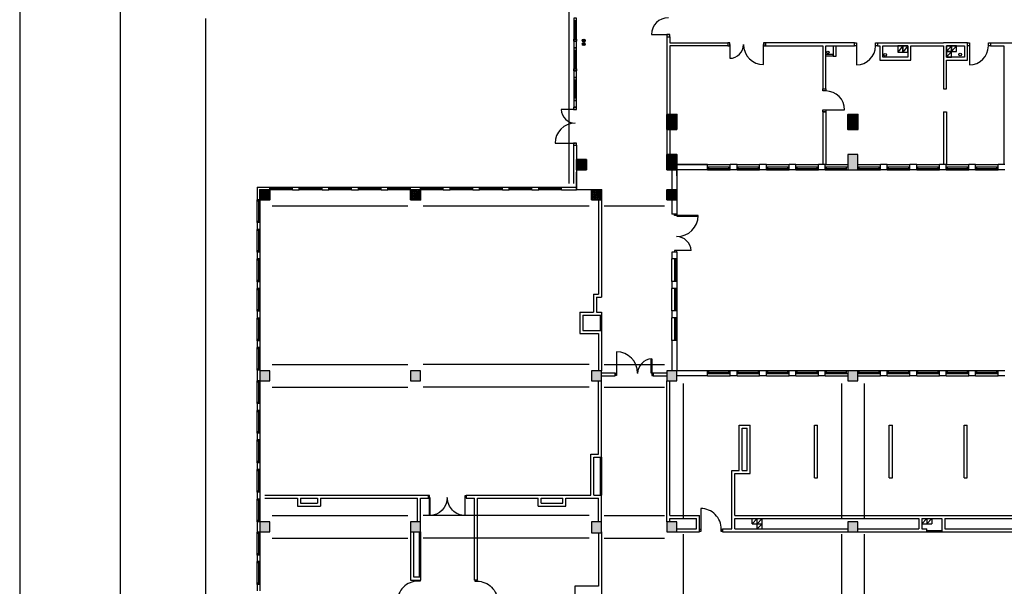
# Model space of a CAD drawing. Header units: millimetres. Extents: x 44889 to 52866, y -11417 to -4315.
# Tile 4 of 74: x 44889 to 46847, y -10075 to -8948. Entities that reach past the tile are written whole.
import ezdxf

# ---------------------------------------------------------------- set-up
doc = ezdxf.new("R2010")
doc.units = ezdxf.units.MM
doc.layers.get('0').update_dxf_attribs({"color": 9})
for name, color, linetype in [('ARLES_ramka_wew', 10, 'Continuous'), ('ARLES_ramka_zew', 9, 'Continuous'), ('Podkład', 9, 'Continuous'), ('przepusty', 9, 'Continuous')]:
    doc.layers.add(name, color=color, linetype=linetype)
doc.layers.add('kreskowanie', color=9, linetype='Continuous', lineweight=18)
doc.layers.add('słupy gr0.7', color=9, linetype='Continuous', lineweight=35)
pattern_1 = [(45, (40292.793, -11388.0515), (0.841899, 3.08696304), [3.96875, -0.79375, 0, -0.79375])]

# ---------------------------------------------------------------- blocks, each defined once
blk = doc.blocks.new('słup 2')
at = {"layer": 'kreskowanie'}
h = blk.add_hatch(dxfattribs=at)
h.set_pattern_fill('ANSI36', color=256, style=0)
h.set_pattern_definition([(45, (-1340, -20), (1.683798, 6.173926), [7.9375, -1.5875, 0, -1.5875])])
h.paths.add_polyline_path([(20, -20), (20, 20), (-20, 20), (-20, -20)])
at = {"layer": 'słupy gr0.7'}
blk.add_lwpolyline([(-20, -20), (20, -20), (20, 20), (-20, 20)], close=True, dxfattribs=at)
blk = doc.blocks.new('słup 4')
at = {"layer": 'kreskowanie'}
h = blk.add_hatch(dxfattribs=at)
h.set_pattern_fill('ANSI36', color=256, style=0)
h.set_pattern_definition([(45, (-20, -40), (1.6838, 6.17393), [7.9375, -1.5875, 0, -1.5875])])
h.paths.add_polyline_path([(20, 20), (-20, 20), (-20, -40), (20, -40)])
at = {"layer": 'słupy gr0.7'}
blk.add_lwpolyline([(-20, -40), (20, -40), (20, 20), (-20, 20)], close=True, dxfattribs=at)
blk = doc.blocks.new('wentylacja 1')
blk.add_line((20, 24), (0, 0))
blk.add_lwpolyline([(0, 0), (20, 0), (20, 24), (0, 24)], close=True)
blk = doc.blocks.new('przepust duży')
at = {"layer": 'przepusty'}
blk.add_circle((82, 371), 7.5, dxfattribs=at)
blk = doc.blocks.new('c.o.')
at = {"layer": 'przepusty'}
for points in [[(6, 0, 1), (-6, 0, 1)], [(20, 0, 1), (8, 0, 1)]]:
    blk.add_hatch(color=256, dxfattribs=at).paths.add_polyline_path(points)
for centre in [(0, 0), (14, 0)]:
    blk.add_circle(centre, 6, dxfattribs=at)
blk = doc.blocks.new('drzwi1.2')
at = {"layer": 'Podkład'}
for p, q in [((14551.1, 6563), (14551.1, 6568.4)), ((14551.1, 6568.4), (14560.5, 6568.4)), ((14645.5, 6563), (14551.1, 6563)), ((14560.5, 6568.4), (14560.5, 6561.1)), ((14560.5, 6561.1), (14645.5, 6561.1)), ((14560.5, 6424.7), (14617, 6424.7)), ((14560.5, 6417.4), (14560.5, 6424.7)), ((14617.1, 6422.4), (14551.1, 6422.4)), ((14551.1, 6417.4), (14560.5, 6417.4))]:
    blk.add_line(p, q, dxfattribs=at)
for centre, radius, start, end in [((14560.5, 6563.7), 85, 270, 359.5423), ((14559, 6420.6), 58.1, 1.7987, 89.98)]:
    blk.add_arc(centre, radius, start, end, dxfattribs=at)
blk = doc.blocks.new('34TY')
at = {"layer": 'Podkład'}
blk.add_line((95.2, -109.5), (98.6, -113.1), dxfattribs=at)
at = {"layer": 'Podkład', "xscale": 0.9933774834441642, "yscale": 0.9933774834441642, "zscale": 0.9933774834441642, "rotation": 42.87014679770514}
blk.add_blockref('drzwi1.2', (-6158.1, -14619.4), dxfattribs=at)
blk = doc.blocks.new('d160')
at = {"layer": 'Podkład'}
for p, q in [((4.2, 80), (4.2, -4.2)), ((5.9, 4.2), (5.9, 80)), ((154.1, 4.2), (154.1, 80)), ((155.8, 80), (155.8, -4.2)), ((0, -4.2), (0, 4.2)), ((0, 4.2), (5.9, 4.2)), ((160, 4.2), (154.1, 4.2)), ((160, -4.2), (160, 4.2)), ((4.2, -4.2), (0, -4.2)), ((155.8, -4.2), (160, -4.2))]:
    blk.add_line(p, q, dxfattribs=at)
for centre, start, end in [((4.2, 4.2), 0, 90), ((155.8, 4.2), 89.9848, 180.0152)]:
    blk.add_arc(centre, 75.8, start, end, dxfattribs=at)

msp = doc.modelspace()

# ---------------------------------------------------------------- hatches: boundary and pattern name
at = {"layer": 'Podkład'}
h = msp.add_hatch(dxfattribs=at)
h.set_pattern_fill('ANSI36', color=256, scale=0.5, style=0)
h.set_pattern_definition(pattern_1)
h.paths.add_polyline_path([(45386.02, -9306.13), (45386.02, -9286.13), (45366.02, -9286.13), (45366.02, -9306.13)])
h.paths.add_polyline_path([(45686.02, -9306.13), (45686.02, -9286.13), (45666.02, -9286.13), (45666.02, -9306.13)])
h.paths.add_polyline_path([(46046.02, -9306.13), (46046.02, -9286.13), (46026.02, -9286.13), (46026.02, -9306.13)])
h.paths.add_polyline_path([(46016.02, -9246.13), (46016.02, -9226.13), (45996.02, -9226.13), (45996.02, -9246.13)])
h.paths.add_polyline_path([(46196.02, -9246.13), (46196.02, -9216.13), (46176.02, -9216.13), (46176.02, -9246.13)])
h.paths.add_polyline_path([(46196.02, -9306.13), (46196.02, -9286.13), (46176.02, -9286.13), (46176.02, -9306.13)])
h.paths.add_polyline_path([(46196.02, -9166.13), (46196.02, -9136.13), (46176.02, -9136.13), (46176.02, -9166.13)])
h = msp.add_hatch(dxfattribs=at)
h.set_pattern_fill('ANSI36', color=256, scale=0.5, style=0)
h.set_pattern_definition(pattern_1)
h.paths.add_polyline_path([(46556.02, -9166.13), (46556.02, -9136.13), (46536.02, -9136.13), (46536.02, -9166.13)])
h = msp.add_hatch(dxfattribs=at)
h.set_pattern_fill('ANSI36', color=256, scale=0.5, style=0)
h.set_pattern_definition(pattern_1)
h.paths.add_polyline_path([(46556.02, -9246.13), (46556.02, -9216.13), (46536.02, -9216.13), (46536.02, -9246.13)])
h.paths.add_polyline_path([(46916.02, -9246.13), (46916.02, -9216.13), (46896.02, -9216.13), (46896.02, -9246.13)])
h.paths.add_polyline_path([(47276.02, -9246.13), (47276.02, -9216.13), (47256.02, -9216.13), (47256.02, -9246.13)])
h.paths.add_polyline_path([(47276.02, -9666.13), (47276.02, -9646.13), (47256.02, -9646.13), (47256.02, -9666.13)])
h.paths.add_polyline_path([(46916.02, -9666.13), (46916.02, -9646.13), (46896.02, -9646.13), (46896.02, -9666.13)])
h.paths.add_polyline_path([(46556.02, -9666.13), (46556.02, -9646.13), (46536.02, -9646.13), (46536.02, -9666.13)])
h = msp.add_hatch(dxfattribs=at)
h.set_pattern_fill('ANSI36', color=256, scale=0.5, style=0)
h.set_pattern_definition(pattern_1)
h.paths.add_polyline_path([(45386.02, -9966.13), (45386.02, -9946.13), (45366.02, -9946.13), (45366.02, -9966.13)])
h.paths.add_polyline_path([(45386.02, -9666.13), (45386.02, -9646.13), (45366.02, -9646.13), (45366.02, -9666.13)])
h.paths.add_polyline_path([(45686.02, -9666.13), (45686.02, -9646.13), (45666.02, -9646.13), (45666.02, -9666.13)])
h.paths.add_polyline_path([(45686.02, -9966.13), (45686.02, -9946.13), (45666.02, -9946.13), (45666.02, -9966.13)])
h.paths.add_polyline_path([(46046.02, -9968.63), (46046.02, -9946.13), (46026.02, -9946.13), (46026.02, -9968.63)])
h.paths.add_polyline_path([(46196.02, -9966.13), (46196.02, -9946.13), (46176.02, -9946.13), (46176.02, -9966.13)])
h.paths.add_polyline_path([(46196.02, -9666.13), (46196.02, -9646.13), (46176.02, -9646.13), (46176.02, -9666.13)])
h.paths.add_polyline_path([(46046.02, -9666.13), (46046.02, -9646.13), (46026.02, -9646.13), (46026.02, -9666.13)])
h = msp.add_hatch(dxfattribs=at)
h.set_pattern_fill('ANSI36', color=256, scale=0.5, style=0)
h.set_pattern_definition(pattern_1)
h.paths.add_polyline_path([(46556.02, -9966.13), (46556.02, -9946.13), (46536.02, -9946.13), (46536.02, -9966.13)])
h.paths.add_polyline_path([(46916.02, -9966.13), (46916.02, -9946.13), (46896.02, -9946.13), (46896.02, -9966.13)])

# ---------------------------------------------------------------- linework, layer by layer
at = {"layer": 'ARLES_ramka_wew', "linetype": 'Continuous'}
msp.add_lwpolyline([(52815.71, -4365.45), (44938.58, -4365.45), (44938.58, -8496.66), (45088.58, -8496.66), (45088.58, -11366.66), (52815.71, -11366.66)], close=True, dxfattribs=at)
at = {"layer": 'ARLES_ramka_zew'}
msp.add_lwpolyline([(44888.58, -11416.66), (52865.71, -11416.66), (52865.71, -4315.45), (44888.58, -4315.45)], close=True, dxfattribs=at)
at = {"layer": 'Podkład'}
for p, q in [((45981.02, -8886.13), (45981.02, -9273.63)), ((45993.52, -8986.63), (45993.52, -8949.13)), ((46145.27, -8977.63), (46179.02, -8977.63)), ((46176.02, -8981.63), (46182.02, -8981.63)), ((46176.02, -8981.63), (46176.02, -9236.13)), ((46182.02, -8981.63), (46182.02, -8994.13)), ((45993.52, -9045.63), (45993.52, -9008.13)), ((46182.02, -8994.13), (46297.02, -8994.13)), ((46297.02, -9000.13), (46182.02, -9000.13)), ((46182.02, -9000.13), (46182.02, -9136.13)), ((46214.77, -8994.13), (46274.72, -8994.13)), ((46297.02, -8994.13), (46297.02, -9000.13)), ((46301.02, -8997.13), (46301.02, -9024.63)), ((46368.52, -9037.13), (46368.52, -8997.13)), ((46372.52, -8994.13), (46372.52, -9000.13)), ((46549.52, -8994.13), (46372.52, -8994.13)), ((46372.52, -9000.13), (46486.02, -9000.13)), ((46486.02, -9000.13), (46486.02, -9085.63)), ((46492.02, -9085.63), (46492.02, -9000.13)), ((46492.02, -9000.13), (46549.52, -9000.13)), ((46492.02, -9000.13), (46507.02, -9000.13)), ((46507.02, -9000.13), (46507.02, -9020.28)), ((46513.02, -9020.28), (46513.02, -9000.13)), ((46549.52, -9000.13), (46549.52, -8994.13)), ((46553.52, -9000.13), (46553.52, -9037.63)), ((46595.02, -8994.13), (46595.02, -9000.13)), ((46595.02, -8994.13), (46726.02, -8994.13)), ((46595.02, -9000.13), (46599.52, -9000.13)), ((46599.52, -9000.13), (46599.52, -9028.13)), ((46605.52, -9000.13), (46655.52, -9000.13)), ((46605.52, -9022.13), (46605.52, -9000.13)), ((46655.52, -9000.13), (46655.52, -9022.13)), ((46661.52, -9028.13), (46661.52, -9000.13)), ((46661.52, -9000.13), (46726.02, -9000.13)), ((46774.02, -8994.13), (46726.02, -8994.13)), ((46726.02, -9000.13), (46726.02, -9085.63)), ((46732.02, -9022.13), (46732.02, -9000.13)), ((46732.02, -9000.13), (46768.02, -9000.13)), ((46742.02, -9000.13), (46732.02, -9011.13)), ((46752.02, -9000.13), (46742.02, -9011.13)), ((46768.02, -9000.13), (46768.02, -9022.13)), ((46774.02, -9028.13), (46774.02, -8994.13)), ((46778.02, -9000.13), (46778.02, -9037.63)), ((46819.52, -8994.13), (46819.52, -9000.13)), ((46819.52, -8994.13), (46914.02, -8994.13)), ((46819.52, -9000.13), (46846.02, -9000.13)), ((46846.02, -9000.13), (46846.02, -9236.13)), ((46507.02, -9017.28), (46492.02, -9017.28)), ((46507.02, -9020.28), (46492.02, -9020.28)), ((46507.02, -9020.28), (46507.02, -9017.28)), ((46507.02, -9020.28), (46513.02, -9020.28)), ((46599.52, -9028.13), (46661.52, -9028.13)), ((46655.52, -9022.13), (46605.52, -9022.13)), ((46742.02, -9011.13), (46732.02, -9022.13)), ((46768.02, -9022.13), (46732.02, -9022.13)), ((46732.02, -9085.63), (46732.02, -9028.13)), ((46732.02, -9028.13), (46774.02, -9028.13)), ((45993.52, -9104.63), (45993.52, -9067.13)), ((46486.02, -9085.63), (46492.02, -9085.63)), ((46726.02, -9085.63), (46732.02, -9085.63)), ((45993.52, -9126.13), (45966.02, -9126.13)), ((46492.02, -9127.13), (46529.52, -9127.13)), ((46486.02, -9131.13), (46492.02, -9131.13)), ((46486.02, -9131.13), (46486.02, -9236.13)), ((46492.02, -9131.13), (46492.02, -9236.13)), ((46726.02, -9131.13), (46732.02, -9131.13)), ((46726.02, -9131.13), (46726.02, -9236.13)), ((46732.02, -9131.13), (46732.02, -9236.13)), ((46182.02, -9166.13), (46182.02, -9216.13)), ((45953.52, -9193.63), (45993.52, -9193.63)), ((45990.52, -9197.63), (45996.52, -9197.63)), ((45990.52, -9197.63), (45990.52, -9273.63)), ((45996.52, -9197.63), (45996.52, -9226.13)), ((45996.52, -9197.63), (45996.52, -9226.13)), ((46196.02, -9236.13), (46254.52, -9236.13)), ((46257.02, -9236.13), (46302.02, -9236.13)), ((46302.02, -9241.13), (46257.02, -9241.13)), ((46259.52, -9246.13), (46259.52, -9241.13)), ((46259.52, -9243.63), (46299.52, -9243.63)), ((46299.52, -9246.13), (46299.52, -9241.13)), ((46315.52, -9236.13), (46360.52, -9236.13)), ((46360.52, -9241.13), (46315.52, -9241.13)), ((46318.02, -9246.13), (46318.02, -9241.13)), ((46318.02, -9243.63), (46358.02, -9243.63)), ((46358.02, -9246.13), (46358.02, -9241.13)), ((46374.02, -9236.13), (46419.02, -9236.13)), ((46419.02, -9241.13), (46374.02, -9241.13)), ((46376.52, -9246.13), (46376.52, -9241.13)), ((46376.52, -9243.63), (46416.52, -9243.63)), ((46416.52, -9246.13), (46416.52, -9241.13)), ((46432.52, -9236.13), (46477.52, -9236.13)), ((46477.52, -9241.13), (46432.52, -9241.13)), ((46435.02, -9246.13), (46435.02, -9241.13)), ((46435.02, -9243.63), (46475.02, -9243.63)), ((46475.02, -9246.13), (46475.02, -9241.13)), ((46491.02, -9236.13), (46536.02, -9236.13)), ((46536.02, -9241.13), (46491.02, -9241.13)), ((46493.52, -9246.13), (46493.52, -9241.13)), ((46493.52, -9243.63), (46533.52, -9243.63)), ((46533.52, -9246.13), (46533.52, -9241.13)), ((46556.02, -9236.13), (46601.02, -9236.13)), ((46601.02, -9241.13), (46556.02, -9241.13)), ((46558.52, -9246.13), (46558.52, -9241.13)), ((46558.52, -9243.63), (46598.52, -9243.63)), ((46598.52, -9246.13), (46598.52, -9241.13)), ((46614.52, -9236.13), (46659.52, -9236.13)), ((46659.52, -9241.13), (46614.52, -9241.13)), ((46617.02, -9246.13), (46617.02, -9241.13)), ((46617.02, -9243.63), (46657.02, -9243.63)), ((46657.02, -9246.13), (46657.02, -9241.13)), ((46673.02, -9236.13), (46718.02, -9236.13)), ((46718.02, -9241.13), (46673.02, -9241.13)), ((46675.52, -9246.13), (46675.52, -9241.13)), ((46675.52, -9243.63), (46715.52, -9243.63)), ((46715.52, -9246.13), (46715.52, -9241.13)), ((46731.52, -9236.13), (46776.52, -9236.13)), ((46776.52, -9241.13), (46731.52, -9241.13)), ((46734.02, -9246.13), (46734.02, -9241.13)), ((46734.02, -9243.63), (46774.02, -9243.63)), ((46774.02, -9246.13), (46774.02, -9241.13)), ((46790.02, -9236.13), (46835.02, -9236.13)), ((46835.02, -9241.13), (46790.02, -9241.13)), ((46792.52, -9246.13), (46792.52, -9241.13)), ((46792.52, -9243.63), (46832.52, -9243.63)), ((46832.52, -9246.13), (46832.52, -9241.13)), ((45996.02, -9286.13), (45996.02, -9251.13)), ((46196.02, -9258.63), (46196.02, -9246.13)), ((46257.02, -9246.13), (46302.02, -9246.13)), ((46315.52, -9246.13), (46360.52, -9246.13)), ((46374.02, -9246.13), (46419.02, -9246.13)), ((46432.52, -9246.13), (46477.52, -9246.13)), ((46491.02, -9246.13), (46536.02, -9246.13)), ((46556.02, -9246.13), (46601.02, -9246.13)), ((46614.52, -9246.13), (46659.52, -9246.13)), ((46673.02, -9246.13), (46718.02, -9246.13)), ((46731.52, -9246.13), (46776.52, -9246.13)), ((46790.02, -9246.13), (46835.02, -9246.13)), ((45361.02, -9281.13), (45386.02, -9281.13)), ((45361.02, -9281.13), (45361.02, -9306.13)), ((45386.02, -9286.13), (45386.02, -9281.13)), ((45386.02, -9281.13), (45431.27, -9281.13)), ((45388.52, -9286.13), (45388.52, -9281.13)), ((45428.77, -9283.63), (45388.52, -9283.63)), ((45428.77, -9286.13), (45428.77, -9281.13)), ((45431.27, -9286.13), (45431.27, -9281.13)), ((45431.27, -9281.13), (45444.77, -9281.13)), ((45444.77, -9286.13), (45444.77, -9281.13)), ((45444.77, -9281.13), (45490.02, -9281.13)), ((45447.27, -9286.13), (45447.27, -9281.13)), ((45487.52, -9283.63), (45447.27, -9283.63)), ((45487.52, -9286.13), (45487.52, -9281.13)), ((45490.02, -9286.13), (45490.02, -9281.13)), ((45490.02, -9281.13), (45503.52, -9281.13)), ((45503.52, -9286.13), (45503.52, -9281.13)), ((45503.52, -9281.13), (45548.77, -9281.13)), ((45506.02, -9286.13), (45506.02, -9281.13)), ((45546.27, -9283.63), (45506.02, -9283.63)), ((45546.27, -9286.13), (45546.27, -9281.13)), ((45548.8, -9286.13), (45548.8, -9281.13)), ((45548.8, -9281.13), (45562.3, -9281.13)), ((45562.3, -9286.13), (45562.3, -9281.13)), ((45562.3, -9281.13), (45607.55, -9281.13)), ((45564.8, -9286.13), (45564.8, -9281.13)), ((45605.05, -9283.63), (45564.8, -9283.63)), ((45605.05, -9286.13), (45605.05, -9281.13)), ((45607.55, -9286.13), (45607.55, -9281.13)), ((45607.55, -9281.13), (45621.05, -9281.13)), ((45621.05, -9286.13), (45621.05, -9281.13)), ((45621.05, -9281.13), (45666.3, -9281.13)), ((45623.55, -9286.13), (45623.55, -9281.13)), ((45663.8, -9283.63), (45623.55, -9283.63)), ((45663.8, -9286.13), (45663.8, -9281.13)), ((45666.3, -9286.13), (45666.3, -9281.13)), ((45666.3, -9281.13), (45686.02, -9281.13)), ((45686.02, -9286.13), (45686.02, -9281.13)), ((45686.02, -9281.13), (45731.27, -9281.13)), ((45688.52, -9286.13), (45688.52, -9281.13)), ((45728.77, -9283.63), (45688.52, -9283.63)), ((45728.77, -9286.13), (45728.77, -9281.13)), ((45731.27, -9286.13), (45731.27, -9281.13)), ((45731.27, -9281.13), (45744.77, -9281.13)), ((45744.77, -9286.13), (45744.77, -9281.13)), ((45744.77, -9281.13), (45790.02, -9281.13)), ((45747.27, -9286.13), (45747.27, -9281.13)), ((45787.52, -9283.63), (45747.27, -9283.63)), ((45787.52, -9286.13), (45787.52, -9281.13)), ((45790.02, -9286.13), (45790.02, -9281.13)), ((45790.02, -9281.13), (45803.52, -9281.13)), ((45803.52, -9286.13), (45803.52, -9281.13)), ((45803.52, -9281.13), (45848.77, -9281.13)), ((45806.02, -9286.13), (45806.02, -9281.13)), ((45846.27, -9283.63), (45806.02, -9283.63)), ((45846.27, -9286.13), (45846.27, -9281.13)), ((45848.77, -9286.13), (45848.77, -9281.13)), ((45848.77, -9281.13), (45862.27, -9281.13)), ((45862.27, -9286.13), (45862.27, -9281.13)), ((45862.27, -9281.13), (45907.52, -9281.13)), ((45864.77, -9286.13), (45864.77, -9281.13)), ((45905.02, -9283.63), (45864.77, -9283.63)), ((45905.02, -9286.13), (45905.02, -9281.13)), ((45907.52, -9286.13), (45907.52, -9281.13)), ((45907.52, -9281.13), (45921.02, -9281.13)), ((45921.02, -9286.13), (45921.02, -9281.13)), ((45921.02, -9281.13), (45966.27, -9281.13)), ((45923.52, -9286.13), (45923.52, -9281.13)), ((45963.77, -9283.63), (45923.52, -9283.63)), ((45963.77, -9286.13), (45963.77, -9281.13)), ((45966.27, -9286.13), (45966.27, -9281.13)), ((45966.27, -9281.13), (45996.02, -9281.13)), ((45376.02, -9286.13), (45366.02, -9286.13)), ((45431.27, -9286.13), (45386.02, -9286.13)), ((45431.27, -9286.13), (45444.77, -9286.13)), ((45490.02, -9286.13), (45444.77, -9286.13)), ((45490.02, -9286.13), (45503.52, -9286.13)), ((45548.77, -9286.13), (45503.52, -9286.13)), ((45548.8, -9286.13), (45562.3, -9286.13)), ((45607.55, -9286.13), (45562.3, -9286.13)), ((45607.55, -9286.13), (45621.05, -9286.13)), ((45666.3, -9286.13), (45621.05, -9286.13)), ((45731.27, -9286.13), (45686.02, -9286.13)), ((45731.27, -9286.13), (45744.77, -9286.13)), ((45790.02, -9286.13), (45744.77, -9286.13)), ((45790.02, -9286.13), (45803.52, -9286.13)), ((45848.77, -9286.13), (45803.52, -9286.13)), ((45848.77, -9286.13), (45862.27, -9286.13)), ((45907.52, -9286.13), (45862.27, -9286.13)), ((45907.52, -9286.13), (45921.02, -9286.13)), ((45966.27, -9286.13), (45921.02, -9286.13)), ((45966.27, -9286.13), (45996.02, -9286.13)), ((45366.02, -9306.13), (45361.02, -9306.13)), ((45361.02, -9351.38), (45361.02, -9306.13)), ((45366.02, -9308.63), (45361.02, -9308.63)), ((45363.52, -9308.63), (45363.52, -9348.88)), ((45366.02, -9306.13), (45366.02, -9351.38)), ((45366.02, -9348.88), (45361.02, -9348.88)), ((45366.02, -9351.38), (45361.02, -9351.38)), ((45361.02, -9351.38), (45361.02, -9364.88)), ((45366.02, -9351.38), (45366.02, -9364.88)), ((45366.02, -9364.88), (45361.02, -9364.88)), ((45361.02, -9410.13), (45361.02, -9364.88)), ((45366.02, -9367.38), (45361.02, -9367.38)), ((45363.52, -9367.38), (45363.52, -9407.63)), ((45366.02, -9364.88), (45366.02, -9410.13)), ((45366.02, -9407.63), (45361.02, -9407.63)), ((45366.02, -9410.13), (45361.02, -9410.13)), ((45361.02, -9410.13), (45361.02, -9423.63)), ((45366.02, -9410.13), (45366.02, -9423.63)), ((45366.02, -9423.63), (45361.02, -9423.63)), ((45361.02, -9468.88), (45361.02, -9423.63)), ((45366.02, -9426.13), (45361.02, -9426.13)), ((45363.52, -9426.13), (45363.52, -9466.38)), ((45366.02, -9423.63), (45366.02, -9468.88)), ((46186.02, -9468.63), (46186.02, -9423.63)), ((46191.02, -9423.63), (46191.02, -9468.63)), ((46196.02, -9426.13), (46191.02, -9426.13)), ((46193.52, -9426.13), (46193.52, -9466.13)), ((46196.02, -9423.63), (46196.02, -9468.63)), ((45366.02, -9466.38), (45361.02, -9466.38)), ((45366.02, -9468.88), (45361.02, -9468.88)), ((45361.02, -9468.88), (45361.02, -9482.38)), ((45366.02, -9468.88), (45366.02, -9482.38)), ((46196.02, -9466.13), (46191.02, -9466.13)), ((45366.02, -9482.38), (45361.02, -9482.38)), ((45361.02, -9527.63), (45361.02, -9482.38)), ((45366.02, -9484.88), (45361.02, -9484.88)), ((45363.52, -9484.88), (45363.52, -9525.13)), ((45366.02, -9482.38), (45366.02, -9527.63)), ((46186.02, -9527.13), (46186.02, -9482.13)), ((46191.02, -9482.13), (46191.02, -9527.13)), ((46196.02, -9484.63), (46191.02, -9484.63)), ((46193.52, -9484.63), (46193.52, -9524.63)), ((46196.02, -9482.13), (46196.02, -9527.13)), ((45366.02, -9525.13), (45361.02, -9525.13)), ((45366.02, -9527.63), (45361.02, -9527.63)), ((45361.02, -9527.63), (45361.02, -9541.13)), ((45366.02, -9527.63), (45366.02, -9541.13)), ((46043.52, -9535.63), (46043.52, -9565.63)), ((46046.02, -9535.63), (46046.02, -9565.63)), ((46196.02, -9524.63), (46191.02, -9524.63)), ((45366.02, -9541.13), (45361.02, -9541.13)), ((45361.02, -9586.38), (45361.02, -9541.13)), ((45366.02, -9543.63), (45361.02, -9543.63)), ((45363.52, -9543.63), (45363.52, -9583.88)), ((45366.02, -9541.13), (45366.02, -9586.38)), ((46186.02, -9585.63), (46186.02, -9540.63)), ((46191.02, -9540.63), (46191.02, -9585.63)), ((46196.02, -9543.13), (46191.02, -9543.13)), ((46193.52, -9543.13), (46193.52, -9583.13)), ((46196.02, -9540.63), (46196.02, -9585.63)), ((45366.02, -9583.88), (45361.02, -9583.88)), ((45366.02, -9586.38), (45361.02, -9586.38)), ((45361.02, -9586.38), (45361.02, -9599.88)), ((45366.02, -9586.38), (45366.02, -9599.88)), ((46196.02, -9583.13), (46191.02, -9583.13)), ((45366.02, -9599.88), (45361.02, -9599.88)), ((45361.02, -9645.13), (45361.02, -9599.88)), ((45366.02, -9602.38), (45361.02, -9602.38)), ((45363.52, -9602.38), (45363.52, -9642.63)), ((45366.02, -9599.88), (45366.02, -9645.13)), ((45366.02, -9642.63), (45361.02, -9642.63)), ((45366.02, -9645.13), (45361.02, -9645.13)), ((45361.02, -9645.13), (45361.02, -9666.13)), ((45366.02, -9645.13), (45366.02, -9646.13)), ((46302.02, -9646.13), (46257.02, -9646.13)), ((46257.02, -9651.13), (46302.02, -9651.13)), ((46257.02, -9656.13), (46302.02, -9656.13)), ((46259.52, -9651.13), (46259.52, -9646.13)), ((46259.52, -9648.63), (46299.52, -9648.63)), ((46299.52, -9651.13), (46299.52, -9646.13)), ((46360.52, -9646.13), (46315.52, -9646.13)), ((46315.52, -9651.13), (46360.52, -9651.13)), ((46315.52, -9656.13), (46360.52, -9656.13)), ((46318.02, -9651.13), (46318.02, -9646.13)), ((46318.02, -9648.63), (46358.02, -9648.63)), ((46358.02, -9651.13), (46358.02, -9646.13)), ((46419.02, -9646.13), (46374.02, -9646.13)), ((46374.02, -9651.13), (46419.02, -9651.13)), ((46374.02, -9656.13), (46419.02, -9656.13)), ((46376.52, -9651.13), (46376.52, -9646.13)), ((46376.52, -9648.63), (46416.52, -9648.63)), ((46416.52, -9651.13), (46416.52, -9646.13)), ((46477.52, -9646.13), (46432.52, -9646.13)), ((46432.52, -9651.13), (46477.52, -9651.13)), ((46432.52, -9656.13), (46477.52, -9656.13)), ((46435.02, -9651.13), (46435.02, -9646.13)), ((46435.02, -9648.63), (46475.02, -9648.63)), ((46475.02, -9651.13), (46475.02, -9646.13)), ((46536.02, -9646.13), (46491.02, -9646.13)), ((46491.02, -9651.13), (46536.02, -9651.13)), ((46491.02, -9656.13), (46536.02, -9656.13)), ((46493.52, -9651.13), (46493.52, -9646.13)), ((46493.52, -9648.63), (46533.52, -9648.63)), ((46533.52, -9651.13), (46533.52, -9646.13)), ((46601.02, -9646.13), (46556.02, -9646.13)), ((46556.02, -9651.13), (46601.02, -9651.13)), ((46556.02, -9656.13), (46601.02, -9656.13)), ((46558.52, -9651.13), (46558.52, -9646.13)), ((46558.52, -9648.63), (46598.52, -9648.63)), ((46598.52, -9651.13), (46598.52, -9646.13)), ((46659.52, -9646.13), (46614.52, -9646.13)), ((46614.52, -9651.13), (46659.52, -9651.13)), ((46614.52, -9656.13), (46659.52, -9656.13)), ((46617.02, -9651.13), (46617.02, -9646.13)), ((46617.02, -9648.63), (46657.02, -9648.63)), ((46657.02, -9651.13), (46657.02, -9646.13)), ((46718.02, -9646.13), (46673.02, -9646.13)), ((46673.02, -9651.13), (46718.02, -9651.13)), ((46673.02, -9656.13), (46718.02, -9656.13)), ((46675.52, -9651.13), (46675.52, -9646.13)), ((46675.52, -9648.63), (46715.52, -9648.63)), ((46715.52, -9651.13), (46715.52, -9646.13)), ((46776.52, -9646.13), (46731.52, -9646.13)), ((46731.52, -9651.13), (46776.52, -9651.13)), ((46731.52, -9656.13), (46776.52, -9656.13)), ((46734.02, -9651.13), (46734.02, -9646.13)), ((46734.02, -9648.63), (46774.02, -9648.63)), ((46774.02, -9651.13), (46774.02, -9646.13)), ((46835.02, -9646.13), (46790.02, -9646.13)), ((46790.02, -9651.13), (46835.02, -9651.13)), ((46790.02, -9656.13), (46835.02, -9656.13)), ((46792.52, -9651.13), (46792.52, -9646.13)), ((46792.52, -9648.63), (46832.52, -9648.63)), ((46832.52, -9651.13), (46832.52, -9646.13)), ((45366.02, -9666.13), (45361.02, -9666.13)), ((45361.02, -9711.38), (45361.02, -9666.13)), ((45366.02, -9668.63), (45361.02, -9668.63)), ((45363.52, -9668.63), (45363.52, -9708.88)), ((45366.02, -9666.13), (45366.02, -9711.38)), ((45366.02, -9708.88), (45361.02, -9708.88)), ((45366.02, -9711.38), (45361.02, -9711.38)), ((45361.02, -9711.38), (45361.02, -9724.88)), ((45366.02, -9711.38), (45366.02, -9724.88)), ((45366.02, -9724.88), (45361.02, -9724.88)), ((45361.02, -9770.13), (45361.02, -9724.88)), ((45366.02, -9727.38), (45361.02, -9727.38)), ((45363.52, -9727.38), (45363.52, -9767.63)), ((45366.02, -9724.88), (45366.02, -9770.13)), ((45366.02, -9767.63), (45361.02, -9767.63)), ((45366.02, -9770.13), (45361.02, -9770.13)), ((45361.02, -9770.13), (45361.02, -9783.63)), ((45366.02, -9770.13), (45366.02, -9783.63)), ((45366.02, -9783.63), (45361.02, -9783.63)), ((45361.02, -9828.88), (45361.02, -9783.63)), ((45366.02, -9786.13), (45361.02, -9786.13)), ((45363.52, -9786.13), (45363.52, -9826.38)), ((45366.02, -9783.63), (45366.02, -9828.88)), ((45366.02, -9826.38), (45361.02, -9826.38)), ((45366.02, -9828.88), (45361.02, -9828.88)), ((45361.02, -9828.88), (45361.02, -9842.38)), ((45366.02, -9828.88), (45366.02, -9842.38)), ((46043.52, -9818.13), (46043.52, -9893.13)), ((46046.02, -9818.13), (46046.02, -9893.13)), ((45366.02, -9842.38), (45361.02, -9842.38)), ((45361.02, -9887.63), (45361.02, -9842.38)), ((45366.02, -9844.88), (45361.02, -9844.88)), ((45363.52, -9844.88), (45363.52, -9885.13)), ((45366.02, -9842.38), (45366.02, -9887.63)), ((45366.02, -9885.13), (45361.02, -9885.13)), ((45366.02, -9887.63), (45361.02, -9887.63)), ((45361.02, -9887.63), (45361.02, -9901.13)), ((45366.02, -9887.63), (45366.02, -9901.13)), ((45366.02, -9901.13), (45361.02, -9901.13)), ((45361.02, -9946.13), (45361.02, -9901.13)), ((45366.02, -9903.63), (45361.02, -9903.63)), ((45363.52, -9903.63), (45363.52, -9943.63)), ((45366.02, -9901.13), (45366.02, -9946.13)), ((45366.02, -9943.63), (45361.02, -9943.63)), ((45366.02, -9946.13), (45361.02, -9946.13)), ((45361.02, -9946.13), (45361.02, -9967.13)), ((46345.41, -9950.13), (46345.41, -9940.13)), ((46345.41, -9950.13), (46355.41, -9940.13)), ((46355.41, -9960.13), (46355.41, -9940.13)), ((46355.41, -9950.13), (46365.41, -9940.13)), ((46365.41, -9960.13), (46365.41, -9940.13)), ((46683.02, -9950.13), (46693.02, -9940.13)), ((46693.02, -9940.13), (46693.02, -9950.13)), ((46693.02, -9950.13), (46703.02, -9940.13)), ((46703.02, -9940.13), (46703.02, -9950.13)), ((45366.02, -9967.13), (45361.02, -9967.13)), ((45361.02, -10012.88), (45361.02, -9967.13)), ((45366.02, -9969.63), (45361.02, -9969.63)), ((45363.52, -9969.63), (45363.52, -10010.38)), ((45366.02, -9966.13), (45366.02, -9967.13)), ((45366.02, -9967.13), (45366.02, -10012.88)), ((45683.52, -9966.13), (45683.52, -10056.13)), ((45686.02, -9966.13), (45686.02, -10056.13)), ((46345.41, -9950.13), (46365.41, -9950.13)), ((46355.41, -9960.13), (46365.41, -9950.13)), ((46683.02, -9950.13), (46703.02, -9950.13)), ((46692.94, -9963.63), (46723.02, -9963.63)), ((46692.94, -9966.13), (46723.02, -9966.13)), ((45366.02, -10010.38), (45361.02, -10010.38)), ((45366.02, -10012.88), (45361.02, -10012.88)), ((45361.02, -10012.88), (45361.02, -10025.38)), ((45366.02, -10025.38), (45361.02, -10025.38)), ((45361.02, -10071.13), (45361.02, -10025.38)), ((45366.02, -10027.88), (45361.02, -10027.88)), ((45363.52, -10027.88), (45363.52, -10068.63)), ((45366.02, -10012.88), (45366.02, -10025.38)), ((45366.02, -10025.38), (45366.02, -10071.13)), ((45366.02, -10068.63), (45361.02, -10068.63)), ((45366.02, -10071.13), (45361.02, -10071.13)), ((45361.02, -10071.13), (45361.02, -10083.63)), ((45366.02, -10071.13), (45366.02, -10083.63))]:
    msp.add_line(p, q, dxfattribs=at)
at = {"layer": 'Podkład', "ltscale": 0.5}
for p, q in [((45258.52, -8945.72), (45258.52, -11193.63)), ((46257.02, -9236.13), (46196.02, -9236.13)), ((46257.02, -9246.13), (46257.02, -9236.13)), ((46302.02, -9246.13), (46302.02, -9236.13)), ((46315.52, -9236.13), (46302.02, -9236.13)), ((46315.52, -9246.13), (46315.52, -9236.13)), ((46360.52, -9246.13), (46360.52, -9236.13)), ((46374.02, -9236.13), (46360.52, -9236.13)), ((46374.02, -9246.13), (46374.02, -9236.13)), ((46419.02, -9246.13), (46419.02, -9236.13)), ((46432.52, -9236.13), (46419.02, -9236.13)), ((46432.52, -9246.13), (46432.52, -9236.13)), ((46491.02, -9236.13), (46477.52, -9236.13)), ((46477.52, -9246.13), (46477.52, -9236.13)), ((46491.02, -9246.13), (46491.02, -9236.13)), ((46601.02, -9246.13), (46601.02, -9236.13)), ((46614.52, -9236.13), (46601.02, -9236.13)), ((46614.52, -9246.13), (46614.52, -9236.13)), ((46659.52, -9246.13), (46659.52, -9236.13)), ((46673.02, -9236.13), (46659.52, -9236.13)), ((46673.02, -9246.13), (46673.02, -9236.13)), ((46718.02, -9246.13), (46718.02, -9236.13)), ((46731.52, -9236.13), (46718.02, -9236.13)), ((46731.52, -9246.13), (46731.52, -9236.13)), ((46776.52, -9246.13), (46776.52, -9236.13)), ((46790.02, -9236.13), (46776.52, -9236.13)), ((46790.02, -9246.13), (46790.02, -9236.13)), ((46835.02, -9246.13), (46835.02, -9236.13)), ((46848.52, -9236.13), (46835.02, -9236.13)), ((45996.02, -9246.13), (45996.02, -9286.13)), ((46186.02, -9246.13), (46186.02, -9286.13)), ((46196.02, -9246.13), (46196.02, -9286.13)), ((46257.02, -9246.13), (46196.02, -9246.13)), ((46315.52, -9246.13), (46302.02, -9246.13)), ((46374.02, -9246.13), (46360.52, -9246.13)), ((46432.52, -9246.13), (46419.02, -9246.13)), ((46491.02, -9246.13), (46477.52, -9246.13)), ((46614.52, -9246.13), (46601.02, -9246.13)), ((46673.02, -9246.13), (46659.52, -9246.13)), ((46731.52, -9246.13), (46718.02, -9246.13)), ((46790.02, -9246.13), (46776.52, -9246.13)), ((46848.52, -9246.13), (46835.02, -9246.13)), ((46026.02, -9286.13), (45996.02, -9286.13)), ((45661.02, -9318.63), (45391.02, -9318.63)), ((46021.35, -9318.63), (45691.02, -9318.63)), ((46040.02, -9306.13), (46040.02, -9493.63)), ((46046.02, -9306.13), (46046.02, -9499.63)), ((46171.02, -9318.63), (46051.02, -9318.63)), ((46186.02, -9306.13), (46186.02, -9334.63)), ((46196.02, -9306.13), (46196.02, -9334.63)), ((46196.02, -9334.63), (46186.02, -9334.63)), ((46196.02, -9410.13), (46186.02, -9410.13)), ((46186.02, -9410.13), (46186.02, -9423.63)), ((46196.02, -9410.13), (46196.02, -9423.63)), ((46196.02, -9423.63), (46186.02, -9423.63)), ((46196.02, -9468.63), (46186.02, -9468.63)), ((46186.02, -9468.63), (46186.02, -9482.13)), ((46196.02, -9468.63), (46196.02, -9482.13)), ((46030.02, -9493.63), (46040.02, -9493.63)), ((46030.02, -9493.63), (46030.02, -9529.63)), ((46196.02, -9482.13), (46186.02, -9482.13)), ((46036.02, -9499.63), (46046.02, -9499.63)), ((46036.02, -9499.63), (46036.02, -9529.63)), ((46003.02, -9529.63), (46003.02, -9571.63)), ((46003.02, -9529.63), (46030.02, -9529.63)), ((46009.02, -9535.63), (46046.02, -9535.63)), ((46009.02, -9535.63), (46009.02, -9565.63)), ((46036.02, -9529.63), (46046.02, -9529.63)), ((46046.02, -9529.63), (46046.02, -9535.63)), ((46196.02, -9527.13), (46186.02, -9527.13)), ((46186.02, -9527.13), (46186.02, -9540.63)), ((46196.02, -9527.13), (46196.02, -9540.63)), ((46196.02, -9540.63), (46186.02, -9540.63)), ((46003.02, -9571.63), (46040.02, -9571.63)), ((46009.02, -9565.63), (46046.02, -9565.63)), ((46040.02, -9571.63), (46040.02, -9646.13)), ((46046.02, -9565.63), (46046.02, -9646.13)), ((46196.02, -9585.63), (46186.02, -9585.63)), ((46186.02, -9585.63), (46186.02, -9646.13)), ((46196.02, -9585.63), (46196.02, -9646.13)), ((45391.02, -9633.63), (45661.02, -9633.63)), ((46021.35, -9633.63), (45691.02, -9633.63)), ((46051.02, -9633.63), (46171.02, -9633.63)), ((46046.02, -9650.13), (46073.02, -9650.13)), ((46046.02, -9656.13), (46073.02, -9656.13)), ((46073.02, -9650.13), (46073.02, -9656.13)), ((46148.52, -9650.13), (46148.52, -9656.13)), ((46148.52, -9650.13), (46176.02, -9650.13)), ((46148.52, -9656.13), (46176.02, -9656.13)), ((46257.02, -9646.13), (46196.02, -9646.13)), ((46257.02, -9656.13), (46196.02, -9656.13)), ((46257.02, -9656.13), (46257.02, -9646.13)), ((46302.02, -9656.13), (46302.02, -9646.13)), ((46315.52, -9646.13), (46302.02, -9646.13)), ((46315.52, -9656.13), (46302.02, -9656.13)), ((46315.52, -9656.13), (46315.52, -9646.13)), ((46360.52, -9656.13), (46360.52, -9646.13)), ((46374.02, -9646.13), (46360.52, -9646.13)), ((46374.02, -9656.13), (46360.52, -9656.13)), ((46374.02, -9656.13), (46374.02, -9646.13)), ((46419.02, -9656.13), (46419.02, -9646.13)), ((46432.52, -9646.13), (46419.02, -9646.13)), ((46432.52, -9656.13), (46419.02, -9656.13)), ((46432.52, -9656.13), (46432.52, -9646.13)), ((46491.02, -9646.13), (46477.52, -9646.13)), ((46477.52, -9656.13), (46477.52, -9646.13)), ((46491.02, -9656.13), (46477.52, -9656.13)), ((46491.02, -9656.13), (46491.02, -9646.13)), ((46601.02, -9656.13), (46601.02, -9646.13)), ((46614.52, -9646.13), (46601.02, -9646.13)), ((46614.52, -9656.13), (46601.02, -9656.13)), ((46614.52, -9656.13), (46614.52, -9646.13)), ((46659.52, -9656.13), (46659.52, -9646.13)), ((46673.02, -9646.13), (46659.52, -9646.13)), ((46673.02, -9656.13), (46659.52, -9656.13)), ((46673.02, -9656.13), (46673.02, -9646.13)), ((46718.02, -9656.13), (46718.02, -9646.13)), ((46731.52, -9646.13), (46718.02, -9646.13)), ((46731.52, -9656.13), (46718.02, -9656.13)), ((46731.52, -9656.13), (46731.52, -9646.13)), ((46776.52, -9656.13), (46776.52, -9646.13)), ((46790.02, -9646.13), (46776.52, -9646.13)), ((46790.02, -9656.13), (46776.52, -9656.13)), ((46790.02, -9656.13), (46790.02, -9646.13)), ((46835.02, -9656.13), (46835.02, -9646.13)), ((46848.52, -9646.13), (46835.02, -9646.13)), ((46848.52, -9656.13), (46835.02, -9656.13)), ((46040.02, -9812.13), (46040.02, -9666.13)), ((46046.02, -9818.13), (46046.02, -9666.13)), ((46176.02, -9946.13), (46176.02, -9666.13)), ((46182.02, -9934.13), (46182.02, -9666.13)), ((46208.52, -9671.13), (46208.52, -9941.13)), ((46523.52, -9671.13), (46523.52, -9941.13)), ((46568.52, -9671.13), (46568.52, -9941.13)), ((45391.02, -9678.63), (45661.02, -9678.63)), ((46021.35, -9678.63), (45691.02, -9678.63)), ((46051.02, -9678.63), (46171.02, -9678.63)), ((46319.52, -9844.13), (46319.52, -9754.13)), ((46319.52, -9754.13), (46341.52, -9754.13)), ((46341.52, -9850.13), (46341.52, -9754.13)), ((46469.52, -9859.13), (46469.52, -9754.13)), ((46469.52, -9754.13), (46475.52, -9754.13)), ((46475.52, -9859.13), (46475.52, -9754.13)), ((46618.52, -9859.13), (46618.52, -9754.13)), ((46618.52, -9754.13), (46624.52, -9754.13)), ((46624.52, -9859.13), (46624.52, -9754.13)), ((46767.52, -9859.13), (46767.52, -9754.13)), ((46767.52, -9754.13), (46773.52, -9754.13)), ((46773.52, -9859.13), (46773.52, -9754.13)), ((46325.52, -9844.13), (46325.52, -9760.13)), ((46325.52, -9760.13), (46335.52, -9760.13)), ((46335.52, -9844.13), (46335.52, -9760.13)), ((46025.02, -9893.13), (46025.02, -9812.13)), ((46025.02, -9812.13), (46040.02, -9812.13)), ((46031.02, -9818.13), (46046.02, -9818.13)), ((46031.02, -9893.13), (46031.02, -9818.13)), ((46305.52, -9960.13), (46305.52, -9844.13)), ((46305.52, -9844.13), (46319.52, -9844.13)), ((46311.52, -9934.13), (46311.52, -9850.13)), ((46311.52, -9850.13), (46341.52, -9850.13)), ((46325.52, -9844.13), (46335.52, -9844.13)), ((46469.52, -9859.13), (46475.52, -9859.13)), ((46618.52, -9859.13), (46624.52, -9859.13)), ((46767.52, -9859.13), (46773.52, -9859.13)), ((45376.02, -9893.13), (45701.52, -9893.13)), ((45376.02, -9899.13), (45441.02, -9899.13)), ((45441.02, -9899.13), (45441.02, -9915.13)), ((45447.02, -9899.13), (45447.02, -9909.13)), ((45447.02, -9899.13), (45481.02, -9899.13)), ((45447.02, -9909.13), (45481.02, -9909.13)), ((45481.02, -9899.13), (45481.02, -9909.13)), ((45487.02, -9899.13), (45487.02, -9915.13)), ((45487.02, -9899.13), (45680.02, -9899.13)), ((45680.02, -9946.13), (45680.02, -9899.13)), ((45686.02, -9946.13), (45686.02, -9899.13)), ((45686.02, -9899.13), (45701.52, -9899.13)), ((45701.52, -9899.13), (45701.52, -9893.13)), ((45777.02, -9899.13), (45777.02, -9893.13)), ((45777.02, -9893.13), (46025.02, -9893.13)), ((45777.02, -9899.13), (45793.02, -9899.13)), ((45793.02, -10062.13), (45793.02, -9899.13)), ((45799.02, -9899.13), (45920.02, -9899.13)), ((45799.02, -10062.13), (45799.02, -9899.13)), ((45920.02, -9915.13), (45920.02, -9899.13)), ((45926.02, -9909.13), (45926.02, -9899.13)), ((45926.02, -9899.13), (45969.02, -9899.13)), ((45926.02, -9909.13), (45969.02, -9909.13)), ((45969.02, -9909.13), (45969.02, -9899.13)), ((45975.02, -9915.13), (45975.02, -9899.13)), ((45975.02, -9899.13), (46040.02, -9899.13)), ((46031.02, -9893.13), (46046.02, -9893.13)), ((46040.02, -9946.13), (46040.02, -9899.13)), ((46046.02, -9946.13), (46046.02, -9893.13)), ((45441.02, -9915.13), (45487.02, -9915.13)), ((45920.02, -9915.13), (45975.02, -9915.13)), ((45391.02, -9933.63), (45661.02, -9933.63)), ((46021.35, -9933.63), (45691.02, -9933.63)), ((46051.02, -9933.63), (46171.02, -9933.63)), ((46182.02, -9934.13), (46241.02, -9934.13)), ((46182.02, -9946.13), (46182.02, -9940.13)), ((46182.02, -9940.13), (46235.02, -9940.13)), ((46235.02, -9960.13), (46235.02, -9940.13)), ((46241.02, -9966.13), (46241.02, -9934.13)), ((46311.52, -9934.13), (46916.02, -9934.13)), ((46311.52, -9960.13), (46311.52, -9940.13)), ((46311.52, -9940.13), (46677.02, -9940.13)), ((46677.02, -9940.13), (46677.02, -9960.13)), ((46683.02, -9940.13), (46683.02, -9960.13)), ((46683.02, -9940.13), (46723.02, -9940.13)), ((46723.02, -9940.13), (46723.02, -9966.13)), ((46729.02, -9940.13), (46729.02, -9960.13)), ((46729.02, -9940.13), (46910.02, -9940.13)), ((45666.02, -9966.13), (45666.02, -10062.13)), ((45672.02, -9966.13), (45672.02, -10056.13)), ((46040.02, -9968.63), (46040.02, -10020.13)), ((46046.02, -9966.13), (46046.02, -10123.63)), ((46196.02, -9960.13), (46235.02, -9960.13)), ((46196.02, -9966.13), (46241.02, -9966.13)), ((46286.52, -9966.13), (46286.52, -9960.13)), ((46286.52, -9960.13), (46305.52, -9960.13)), ((46286.52, -9966.13), (46536.02, -9966.13)), ((46311.52, -9960.13), (46536.02, -9960.13)), ((46556.02, -9960.13), (46677.02, -9960.13)), ((46556.02, -9966.13), (46692.94, -9966.13)), ((46683.02, -9960.13), (46692.94, -9960.13)), ((46692.94, -9966.13), (46692.94, -9960.13)), ((46723.02, -9966.13), (46896.02, -9966.13)), ((46729.02, -9960.13), (46896.02, -9960.13)), ((45391.02, -9978.63), (45661.02, -9978.63)), ((46021.35, -9978.63), (45691.02, -9978.63)), ((46040.02, -9974.43), (46040.02, -10074.13)), ((46051.02, -9978.63), (46171.02, -9978.63)), ((46208.52, -9971.13), (46208.52, -10121.13)), ((46523.52, -9971.13), (46523.52, -10121.13)), ((46568.52, -9971.13), (46568.52, -10121.13)), ((45666.02, -10062.13), (45686.02, -10062.13)), ((45672.02, -10056.13), (45686.02, -10056.13)), ((45686.02, -10056.13), (45686.02, -10062.13)), ((45793.02, -10062.13), (45799.02, -10062.13)), ((46040.02, -10074.13), (45993.02, -10074.13)), ((45993.02, -10074.13), (45993.02, -10283.13))]:
    msp.add_line(p, q, dxfattribs=at)
at = {"layer": 'Podkład'}
for points in [[(45996.02, -8945.13), (45991.02, -8945.13), (45991.02, -8990.63), (45996.02, -8990.63)], [(45996.02, -8990.63), (45991.02, -8990.63), (45991.02, -8986.63), (45996.02, -8986.63)], [(46176.02, -8977.63), (46176.02, -8981.63), (46182.02, -8981.63), (46182.02, -8977.63)], [(45996.02, -8990.63), (45991.02, -8990.63), (45991.02, -9004.13), (45996.02, -9004.13)], [(45996.02, -9004.13), (45991.02, -9004.13), (45991.02, -9049.63), (45996.02, -9049.63)], [(46297.02, -9000.13), (46301.02, -9000.13), (46301.02, -8994.13), (46297.02, -8994.13)], [(46368.52, -9000.13), (46372.52, -9000.13), (46372.52, -8994.13), (46368.52, -8994.13)], [(46553.52, -9000.13), (46549.52, -9000.13), (46549.52, -8994.13), (46553.52, -8994.13)], [(46595.02, -9000.13), (46591.02, -9000.13), (46591.02, -8994.13), (46595.02, -8994.13)], [(46732.02, -9011.13), (46742.02, -9011.13), (46742.02, -9000.13), (46732.02, -9000.13)], [(46742.02, -9011.13), (46752.02, -9011.13), (46752.02, -9000.13), (46742.02, -9000.13)], [(46778.02, -9000.13), (46774.02, -9000.13), (46774.02, -8994.13), (46778.02, -8994.13)], [(46819.52, -9000.13), (46815.52, -9000.13), (46815.52, -8994.13), (46819.52, -8994.13)], [(46732.02, -9022.13), (46742.02, -9022.13), (46742.02, -9011.13), (46732.02, -9011.13)], [(45996.02, -9049.63), (45991.02, -9049.63), (45991.02, -9045.63), (45996.02, -9045.63)], [(45996.02, -9049.63), (45991.02, -9049.63), (45991.02, -9063.13), (45996.02, -9063.13)], [(45996.02, -9063.13), (45991.02, -9063.13), (45991.02, -9108.63), (45996.02, -9108.63)], [(46492.02, -9085.63), (46492.02, -9089.63), (46486.02, -9089.63), (46486.02, -9085.63)], [(45990.52, -9122.13), (45990.52, -9126.13), (45996.52, -9126.13), (45996.52, -9122.13)], [(45996.02, -9108.63), (45991.02, -9108.63), (45991.02, -9122.13), (45996.02, -9122.13)], [(46492.02, -9127.13), (46492.02, -9131.13), (46486.02, -9131.13), (46486.02, -9127.13)], [(46176.02, -9166.13), (46196.02, -9166.13), (46196.02, -9136.13), (46176.02, -9136.13)], [(46536.02, -9166.13), (46556.02, -9166.13), (46556.02, -9136.13), (46536.02, -9136.13)], [(45990.52, -9193.63), (45990.52, -9197.63), (45996.52, -9197.63), (45996.52, -9193.63)], [(46176.02, -9246.13), (46196.02, -9246.13), (46196.02, -9216.13), (46176.02, -9216.13)], [(46536.02, -9246.13), (46556.02, -9246.13), (46556.02, -9216.13), (46536.02, -9216.13)], [(45996.02, -9246.13), (46016.02, -9246.13), (46016.02, -9226.13), (45996.02, -9226.13)], [(45366.02, -9306.13), (45386.02, -9306.13), (45386.02, -9286.13), (45366.02, -9286.13)], [(45666.02, -9306.13), (45686.02, -9306.13), (45686.02, -9286.13), (45666.02, -9286.13)], [(46026.02, -9306.13), (46046.02, -9306.13), (46046.02, -9286.13), (46026.02, -9286.13)], [(46176.02, -9306.13), (46196.02, -9306.13), (46196.02, -9286.13), (46176.02, -9286.13)], [(45366.02, -9666.13), (45386.02, -9666.13), (45386.02, -9646.13), (45366.02, -9646.13)], [(45666.02, -9666.13), (45686.02, -9666.13), (45686.02, -9646.13), (45666.02, -9646.13)], [(46026.02, -9666.13), (46046.02, -9666.13), (46046.02, -9646.13), (46026.02, -9646.13)], [(46176.02, -9666.13), (46196.02, -9666.13), (46196.02, -9646.13), (46176.02, -9646.13)], [(46536.02, -9666.13), (46556.02, -9666.13), (46556.02, -9646.13), (46536.02, -9646.13)], [(45366.02, -9966.13), (45386.02, -9966.13), (45386.02, -9946.13), (45366.02, -9946.13)], [(45666.02, -9966.13), (45686.02, -9966.13), (45686.02, -9946.13), (45666.02, -9946.13)], [(46026.02, -9968.63), (46046.02, -9968.63), (46046.02, -9946.13), (46026.02, -9946.13)], [(46176.02, -9966.13), (46196.02, -9966.13), (46196.02, -9946.13), (46176.02, -9946.13)], [(46536.02, -9966.13), (46556.02, -9966.13), (46556.02, -9946.13), (46536.02, -9946.13)]]:
    msp.add_lwpolyline(points, close=True, dxfattribs=at)
for points in [[(46284.24, -9960.85), (46286.52, -9960.85), (46286.52, -9965.4), (46284.24, -9965.4), (46284.24, -9960.85, 0.4142136), (46243.29, -9919.9), (46243.29, -9965.4), (46241.02, -9965.4), (46241.02, -9960.85), (46244.2, -9960.85), (46244.2, -9919.9)], [(45680.74, -10064.4), (45680.74, -10062.13), (45685.29, -10062.13), (45685.29, -10064.4), (45680.74, -10064.4, 0.4142136), (45639.79, -10105.35), (45685.29, -10105.35), (45685.29, -10107.63), (45680.74, -10107.63), (45680.74, -10104.44), (45639.79, -10104.44)], [(45798.29, -10064.4), (45798.29, -10062.13), (45793.74, -10062.13), (45793.74, -10064.4), (45798.29, -10064.4, -0.4142136), (45839.24, -10105.35), (45793.74, -10105.35), (45793.74, -10107.63), (45798.29, -10107.63), (45798.29, -10104.44), (45839.24, -10104.44)]]:
    msp.add_lwpolyline(points, format="xyb", dxfattribs=at)
for centre, radius, start, end in [((46179.02, -8977.63), 33.75, 90, 180), ((46301.02, -8997.13), 27.5, 270, 0), ((46368.52, -8997.13), 40, 180, 270), ((46553.52, -9000.13), 37.5, 270, 0), ((46778.02, -9000.13), 37.5, 270, 0), ((46492.02, -9127.13), 37.5, 0, 90), ((45993.52, -9126.13), 27.5, 180, 270), ((45993.52, -9193.63), 40, 90, 180)]:
    msp.add_arc(centre, radius, start, end, dxfattribs=at)

# ---------------------------------------------------------------- block references
for name, p, xscale, yscale, zscale, rotation in [('c.o.', (46010.65, -8996.48), 0.5, 0.5, 0.5, 90), ('słup 4', (46186.02, -9236.13), -0.5, 0.5, 0.5, 180), ('34TY', (46193.67, -9334.63), 0.5, 0.5, 0.5, 317.1298532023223), ('34TY', (46073.02, -9653.13), 0.5033333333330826, 0.5033333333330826, 0.5033333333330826, 47.1298532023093), ('d160', (45701.52, -9896.13), -0.4718750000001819, 0.4718750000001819, 0.471875, 180)]:
    msp.add_blockref(name, p, dxfattribs=dict(at, xscale=xscale, yscale=yscale, zscale=zscale, rotation=rotation))
for name, p, xscale, yscale, zscale in [('wentylacja 1', (46635.52, -9012.13), 0.5, 0.5, 0.5), ('wentylacja 1', (46645.52, -9012.13), 0.5, 0.5, 0.5), ('przepust duży', (46467.82, -9142.71), 0.3500000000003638, 0.3500000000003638, 0.3500000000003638), ('przepust duży', (46581.51, -9147.58), 0.3500000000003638, 0.3500000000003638, 0.3500000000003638), ('przepust duży', (46730.76, -9146.85), 0.3500000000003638, 0.3500000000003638, 0.3500000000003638), ('słup 4', (46186.02, -9146.13), -0.5, 0.5, 0.5), ('słup 4', (46546.02, -9146.13), -0.5, 0.5, 0.5), ('słup 2', (46006.02, -9236.13), 0.5, 0.5, 0.5), ('słup 2', (45376.02, -9296.13), 0.5, 0.5, 0.5), ('słup 2', (45676.02, -9296.13), 0.5, 0.5, 0.5), ('słup 2', (46036.02, -9296.13), 0.5, 0.5, 0.5), ('słup 2', (46186.02, -9296.13), 0.5, 0.5, 0.5)]:
    msp.add_blockref(name, p, dxfattribs=dict(at, xscale=xscale, yscale=yscale, zscale=zscale))

doc.saveas('drawing.dxf')
